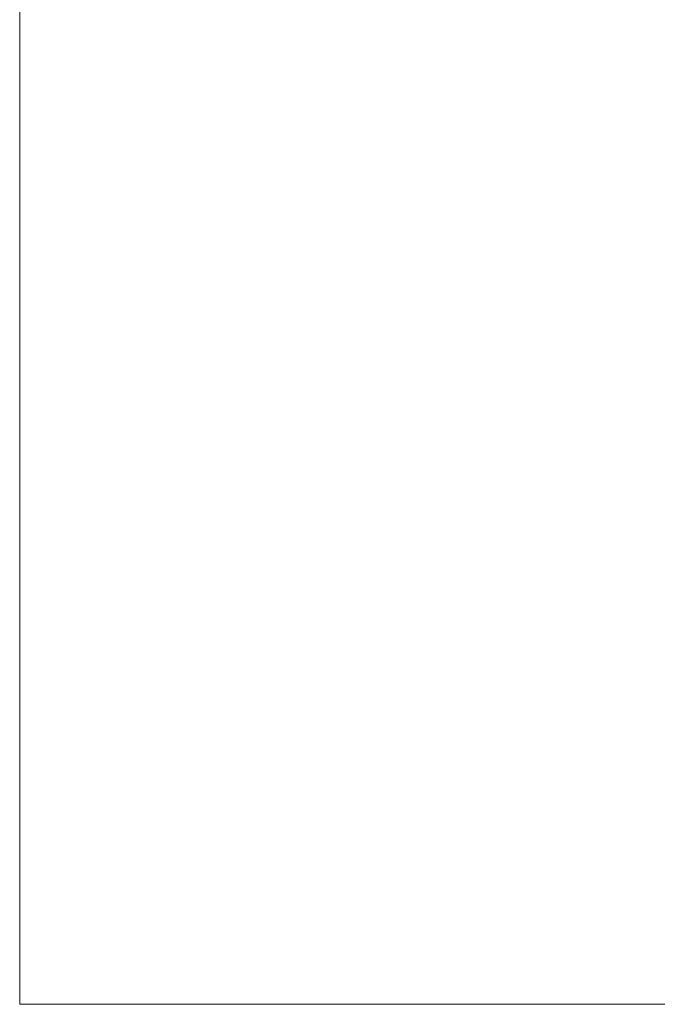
# Model space of a CAD drawing. Header units: millimetres. Extents: x -9747 to -9073, y 149 to 1057.
# Tile 1 of 27: x -9747 to -9453, y 149 to 603. Entities that reach past the tile are written whole.
import ezdxf

# ---------------------------------------------------------------- set-up
doc = ezdxf.new("R2010")
doc.units = ezdxf.units.MM
doc.layers.add('G-ANNO-SYMB', color=111, linetype='Continuous', lineweight=9)

msp = doc.modelspace()

# ---------------------------------------------------------------- linework, layer by layer
at = {"layer": 'G-ANNO-SYMB'}
for p, q in [((-9746.71, 1056.77, 137.55), (-9746.71, 149.21, 137.55)), ((-9746.71, 149.21, -226.55), (-9746.71, 1056.77, -226.55)), ((-9746.71, 149.21, -226.55), (-9746.71, 149.21, 137.55)), ((-9073.04, 149.21, 137.55), (-9746.71, 149.21, 137.55)), ((-9073.04, 149.21, -226.55), (-9746.71, 149.21, -226.55))]:
    msp.add_line(p, q, dxfattribs=at)

doc.saveas('drawing.dxf')
